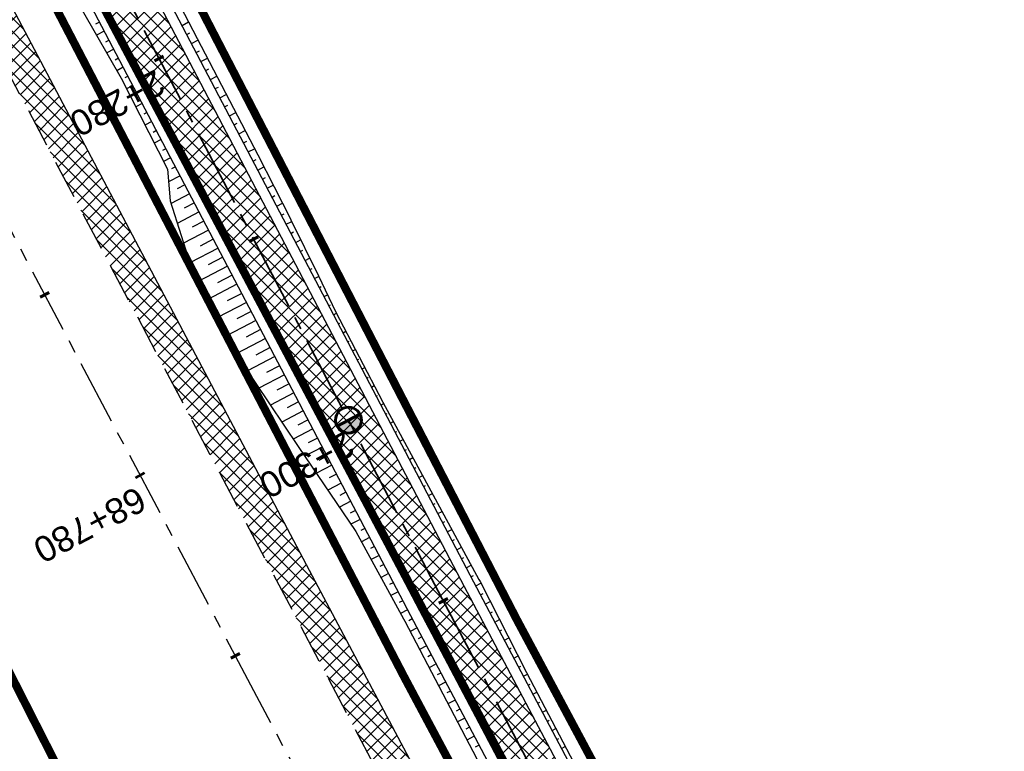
# Model space of a CAD drawing. Header units: metres. Extents: x 7529682 to 7533751, y 5721195 to 5727842.
# Tile 82 of 179: x 7530773 to 7530821, y 5725750 to 5725786. Entities that reach past the tile are written whole.
import ezdxf

# ---------------------------------------------------------------- set-up
doc = ezdxf.new("R2010")
doc.units = ezdxf.units.M
for name, pattern in [('817-dzialki-09-05-04$0$HIDDEN', [0.375, 0.25, -0.125]), ('ACAD_ISO05W100', [33, 24, -3, 0, -3, 0, -3]), ('CENTER', [50.8, 31.75, -6.35, 6.35, -6.35]), ('CENTER2', [28.575, 19.05, -3.175, 3.175, -3.175]), ('HIDDEN', [9.525, 6.35, -3.175])]:
    doc.linetypes.add(name, pattern=pattern)
for name, color, linetype in [('C-DROGI-SYTUACJA', 7, 'Continuous'), ('C-DROGI-SYTUACJA-ETYKIETY', 7, 'Continuous'), ('D-hatch-pobocza', 131, 'Continuous'), ('D-pobocza', 60, 'Continuous'), ('D-rowy', 160, 'Continuous'), ('D-skarpa', 2, 'Continuous'), ('D-skarpa-kreskowanie', 2, 'Continuous')]:
    doc.layers.add(name, color=color, linetype=linetype)
for name, color, linetype, lineweight, true_color in [('D-ewidencja-numery', 7, 'Continuous', 50, 0x40ff00), ('D-hatch-ciag-pieszo-rowerowy', 7, 'Continuous', 13, 0xff9f80), ('D-LR-etap-III', 7, '817-dzialki-09-05-04$0$HIDDEN', 50, 0x00008f)]:
    doc.layers.add(name, color=color, linetype=linetype, lineweight=lineweight, true_color=true_color)
for name, color, linetype, lineweight in [('D-krawędzie', 3, 'Continuous', 30), ('D-obrzeża', 2, 'Continuous', 30), ('D-oś', 10, 'CENTER', 30), ('D-pas-drogowy', 7, 'ACAD_ISO05W100', 50)]:
    doc.layers.add(name, color=color, linetype=linetype, lineweight=lineweight)
doc.layers.add('poprzeczki', color=7, linetype='Continuous', true_color=0x0000c7)
doc.styles.get("Standard").update_dxf_attribs({"font": 'arial.ttf'})
pattern_1 = [(45, (0, 0), (-0.33675960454, 0.33675960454), []), (135, (0, 0), (-0.33675960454, -0.33675960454), [])]

# ---------------------------------------------------------------- blocks, each defined once
blk = doc.blocks.new('AeccTickLine')
at = {"color": 0, "linetype": 'ByBlock', "lineweight": -2}
blk.add_line((0, 1), (0, -1), dxfattribs=at)
blk = doc.blocks.new('kilometraz')
at = {"linetype": 'ByBlock', "lineweight": -2}
blk.add_hatch(color=0, dxfattribs=at).paths.add_polyline_path([(0, -0.28125, 0.41421356), (0.28125, 0, 0.41421356), (0, 0.28125)])
at = {"color": 0, "linetype": 'ByBlock', "lineweight": -2}
blk.add_line((0, 0.28125), (0, -0.28125), dxfattribs=at)
blk.add_circle((0, 0), 0.28125, dxfattribs=at)

msp = doc.modelspace()

# ---------------------------------------------------------------- hatches: boundary and pattern name
at = {"layer": 'D-hatch-ciag-pieszo-rowerowy'}
h = msp.add_hatch(dxfattribs=at)
h.set_pattern_fill('ANSI37', color=256, scale=0.15, style=0)
h.set_pattern_definition(pattern_1)
edge = h.paths.add_edge_path()
edge.add_line((7530776.607, 5725790.321), (7530759.629, 5725822.461))
edge.add_line((7530759.629, 5725822.461), (7530758.52, 5725821.884))
edge.add_line((7530758.52, 5725821.884), (7530775.501, 5725789.739))
edge.add_line((7530775.501, 5725789.739), (7530792.729, 5725756.833))
edge.add_line((7530792.729, 5725756.833), (7530803.873, 5725735.729))
edge.add_arc((7530538.588, 5725595.643), 300, 26.89726, 27.8367, ccw=False)
edge.add_line((7530806.134, 5725731.361), (7530814.971, 5725713.941))
edge.add_line((7530814.971, 5725713.941), (7530815.845, 5725714.98))
edge.add_line((7530815.845, 5725714.98), (7530807.239, 5725731.945))
edge.add_arc((7530539.694, 5725596.227), 300, 26.89728, 27.8367)
edge.add_line((7530804.978, 5725736.313), (7530793.835, 5725757.415))
edge.add_line((7530793.835, 5725757.415), (7530776.607, 5725790.321))
edge = h.paths.add_edge_path()
edge.add_line((7530816.037, 5725715.208), (7530816.72, 5725716.019))
edge.add_line((7530816.72, 5725716.019), (7530808.345, 5725732.528))
edge.add_arc((7530540.799, 5725596.81), 300, 26.89731, 27.8367)
edge.add_line((7530806.084, 5725736.896), (7530794.941, 5725757.997))
edge.add_line((7530794.941, 5725757.997), (7530777.714, 5725790.903))
edge.add_line((7530777.714, 5725790.903), (7530760.738, 5725823.038))
edge.add_line((7530760.738, 5725823.038), (7530759.629, 5725822.461))
edge.add_line((7530759.629, 5725822.461), (7530776.607, 5725790.321))
edge.add_line((7530776.607, 5725790.321), (7530793.835, 5725757.415))
edge.add_line((7530793.835, 5725757.415), (7530804.978, 5725736.313))
edge.add_arc((7530539.694, 5725596.227), 300, 26.89728, 27.8367, ccw=False)
edge.add_line((7530807.239, 5725731.945), (7530815.845, 5725714.98))
edge.add_line((7530815.845, 5725714.98), (7530816.037, 5725715.208))
at = {"layer": 'D-hatch-pobocza'}
h = msp.add_hatch(dxfattribs=at)
h.set_pattern_fill('ANSI37', color=256, scale=0.15, style=0)
h.set_pattern_definition(pattern_1)
h.paths.add_polyline_path([(7530720.98, 5725884.44), (7530708.37, 5725908.34), (7530695.8, 5725932.28), (7530687.36, 5725949.02), (7530675.51, 5725970.87), (7530663.29, 5725994.02), (7530649.63, 5726020.19), (7530635.9, 5726046.17), (7530600.685, 5726114.059), (7530599.743, 5726113.515), (7530641.555, 5726032.008), (7530660.961, 5725995.07), (7530689.128, 5725941.54), (7530707.336, 5725907.032), (7530725.256, 5725873.093), (7530743.97, 5725837.654), (7530770.527, 5725787.119), (7530787.864, 5725754.267), (7530809.813, 5725712.702), (7530812.028, 5725712.541), (7530798.84, 5725737.15), (7530787.35, 5725758.8), (7530776.05, 5725780.2), (7530760.43, 5725809.79), (7530749.22, 5725830.63), (7530733.52, 5725861.06)])

# ---------------------------------------------------------------- linework, layer by layer
at = {"layer": 'C-DROGI-SYTUACJA', "color": 10, "linetype": 'CENTER2', "lineweight": 35, "ltscale": 0.2}
msp.add_lwpolyline([(7530731.225, 5725876.244), (7530749.941, 5725840.801), (7530776.607, 5725790.321), (7530793.835, 5725757.415), (7530804.978, 5725736.313, -0.004099), (7530807.239, 5725731.945), (7530820.113, 5725706.566), (7530830.27, 5725687.299), (7530846.387, 5725656.605), (7530866.204, 5725619.068), (7530877.76, 5725597.076, 0.133536), (7530884.909, 5725589.392), (7530887.484, 5725587.792, -0.133608), (7530894.636, 5725580.102), (7530904.4, 5725561.506, -0.112773)], format="xyb", dxfattribs=at)
at = {"layer": 'D-ewidencja-numery', "color": 12, "ltscale": 15, "true_color": 0xc70000}
msp.add_lwpolyline([(7530735.223, 5725875.667), (7530752.504, 5725842.155), (7530778.311, 5725793.501), (7530797.5, 5725756.382), (7530812.519, 5725728.289), (7530820.039, 5725713.16), (7530822.422, 5725710.194), (7530833.155, 5725688.801), (7530849.629, 5725656.159), (7530867.983, 5725621.964), (7530872.63, 5725612.888), (7530880.354, 5725597.595), (7530883.839, 5725593.389), (7530891.782, 5725587.763), (7530895.039, 5725584.281), (7530897.034, 5725580.941), (7530900.952, 5725579.946), (7530904.81, 5725571.977)], dxfattribs=at)
at = {"layer": 'D-krawędzie', "linetype": 'HIDDEN', "ltscale": 0.3, "flags": 128}
msp.add_lwpolyline([(7530572.01, 5726166.06), (7530620.381, 5726072.761), (7530641.555, 5726032.008), (7530660.961, 5725995.07), (7530689.128, 5725941.54), (7530707.336, 5725907.032), (7530725.256, 5725873.093), (7530743.97, 5725837.654), (7530770.527, 5725787.119), (7530787.864, 5725754.267), (7530809.898, 5725712.542), (7530824.739, 5725684.389), (7530840.856, 5725653.693), (7530860.675, 5725616.154), (7530865.283, 5725607.394), (7530878.05, 5725583.08), (7530918.172, 5725507.178), (7530950.163, 5725446.305), (7530993.419, 5725364.265), (7531022.766, 5725308.719), (7531053.81, 5725249.872), (7531081.166, 5725197.875), (7531103.902, 5725154.541), (7531128.123, 5725108.448), (7531149.3, 5725068.25), (7531167.38, 5725033.767), (7531197.165, 5724976.988), (7531228.151, 5724918.034), (7531253.153, 5724870.491), (7531286.796, 5724806.654), (7531306.74, 5724768.665), (7531335.094, 5724714.652), (7531357.319, 5724672.439), (7531373.645, 5724641.454), (7531392.162, 5724605.999), (7531418.48, 5724555.853), (7531439.727, 5724515.582), (7531468.399, 5724461.077), (7531491.782, 5724416.528), (7531531.99, 5724339.833), (7531557.227, 5724291.659), (7531569.852, 5724267.577), (7531591.376, 5724226.548), (7531610.004, 5724191.103), (7531616.883, 5724177.999), (7531629.985, 5724153.025), (7531641.007, 5724132.022), (7531664.906, 5724087.617), (7531677.644, 5724064.786), (7531683.112, 5724054.988), (7531686.753, 5724048.18), (7531695.448, 5724031.697), (7531703.749, 5724015.917), (7531709.214, 5724005.514), (7531719.389, 5723986.147), (7531726.295, 5723973), (7531732.741, 5723960.736), (7531735.13, 5723956.19)], dxfattribs=at)
at = {"layer": 'D-LR-etap-III', "ltscale": 10, "flags": 128}
msp.add_lwpolyline([(7531750.474, 5723895.103, 0.4, 0.4, 0), (7531750.505, 5723895.13, 0.4, 0.4, 0), (7531682.71, 5724022.92, 0.4, 0.4, 0), (7531619.177, 5724147.204, 0.4, 0.4, 0), (7531592.309, 5724198.489, 0.4, 0.4, 0), (7531553.264, 5724272.919, 0.4, 0.4, 0), (7531504.02, 5724366.79, 0.4, 0.4, 0), (7531482.09, 5724407.62, 0.4, 0.4, 0), (7531412.35, 5724541.183, 0.4, 0.4, 0), (7531388.464, 5724586.93, 0.4, 0.4, 0), (7531345.12, 5724669.94, 0.4, 0.4, 0), (7531127.66, 5725081.67, 0.4, 0.4, 0), (7531059.253, 5725211.041, 0.4, 0.4, 0), (7531008.007, 5725307.954, 0.4, 0.4, 0), (7530964.182, 5725390.836, 0.4, 0.4, 0), (7530914.557, 5725484.684, 0.4, 0.4, 0), (7530865.243, 5725577.494, 0.4, 0.4, 0), (7530840.085, 5725624.059, 0.4, 0.4, 0), (7530802.56, 5725694.925, 0.4, 0.4, 0), (7530755.54, 5725787.51, 0.4, 0.4, 0), (7530708.718, 5725876.303, 0.4, 0.4, 0), (7530695.12, 5725902.09, 0.4, 0.4, 0), (7530642.914, 5726001.078, 0.4, 0.4, 0), (7530634.935, 5726016.147, 0.4, 0.4, 0), (7530610.82, 5726061.93, 0.4, 0.4, 0), (7530610.82, 5726061.93, 0.4, 0.4, 0), (7530607.21, 5726063.51, 0.4, 0.4, 0), (7530597.42, 5726080.68, 0.4, 0.4, 0), (7530591.16, 5726088.44, 0.4, 0.4, 0), (7530581.28, 5726107.21, 0.4, 0.4, 0), (7530571.29, 5726130.56, 0.4, 0.4, 0), (7530549.555, 5726171.527, 0.4, 0.4, 0), (7530531.014, 5726206.474, 0.4, 0.4, 0), (7530516.461, 5726236.017, 0.4, 0.4, 0), (7530500.799, 5726266.141, 0.4, 0.4, 0), (7530491.35, 5726283.94, 0.4, 0.4, 0), (7530482.4, 5726303.41, 0.4, 0.4, 0), (7530482.4, 5726303.41, 0.4, 0.4, 0), (7530450.41, 5726357.28, 0.4, 0.4, 0), (7530397.759, 5726458.5, 0.4, 0.4, 0), (7530334.708, 5726583.665, 0.4, 0.4, 0), (7530303.939, 5726645.168, 0.4, 0.4, 0), (7530300.51, 5726651.778, 0.4, 0.4, 0), (7530289.214, 5726671.967, 0.4, 0.4, 0), (7530281.54, 5726685.57, 0.4, 0.4, 0), (7530261.371, 5726724.163, 0.4, 0.4, 0), (7530254.03, 5726738.21, 0.4, 0.4, 0), (7530197.22, 5726845.06, 0.4, 0.4, 0), (7530194.71, 5726849.15, 0.4, 0.4, 0), (7530195.92, 5726850.75, 0.4, 0.4, 0), (7530170.547, 5726892.961, 0.4, 0.4, 0), (7530143.175, 5726945.066, 0.4, 0.4, 0), (7530105.06, 5727018.32, 0.4, 0.4, 0), (7530100.06, 5727027.16, 0.4, 0.4, 0), (7530062.319, 5727099.625, 0.4, 0.4, 0), (7530015.379, 5727189.42, 0.4, 0.4, 0), (7529983.208, 5727250.207, 0.4, 0.4, 0), (7529953.284, 5727306.747, 0.4, 0.4, 0), (7529900.671, 5727406.159, 0.4, 0.4, 0), (7529890.63, 5727425.131, 0.4, 0.4, 0), (7529875.155, 5727454.426, 0.4, 0.4, 0), (7529857.56, 5727487.787, 0.4, 0.4, 0), (7529835.194, 5727530.193, 0.4, 0.4, 0), (7529811.741, 5727574.662, 0.4, 0.4, 0), (7529792.102, 5727611.923, 0.4, 0.4, 0), (7529768.066, 5727657.47, 0.4, 0.4, 0), (7529755.211, 5727682.131, 0.4, 0.4, 0), (7529753.31, 5727681.13, 0.4, 0.4, 0), (7529739.21, 5727707.77, 0.4, 0.4, 0), (7529735.395, 5727711.252, 0.4, 0.4, 0), (7529725.42, 5727730.2, 0.4, 0.4, 0), (7529723.55, 5727729.88, 0.4, 0.4, 0), (7529695.567, 5727782.932, 0.4, 0.4, 0), (7529717.68, 5727794.024, 0.4, 0.4, 0), (7529736.275, 5727758.647, 0.4, 0.4, 0), (7529736.275, 5727758.647, 0.4, 0.4, 0), (7529744.511, 5727750.406, 0.4, 0.4, 0), (7529744.511, 5727750.406, 0.4, 0.4, 0), (7529750.283, 5727738.55, 0.4, 0.4, 0), (7529777.109, 5727687.569, 0.4, 0.4, 0), (7529796.515, 5727651.33, 0.4, 0.4, 0), (7529814.938, 5727616.793, 0.4, 0.4, 0), (7529839.007, 5727572.304, 0.4, 0.4, 0), (7529860.618, 5727532.509, 0.4, 0.4, 0), (7529882.349, 5727491.504, 0.4, 0.4, 0), (7529904.865, 5727449.096, 0.4, 0.4, 0), (7529920.747, 5727418.885, 0.4, 0.4, 0), (7529946.677, 5727368.547, 0.4, 0.4, 0), (7529972.025, 5727320.573, 0.4, 0.4, 0), (7529987.74, 5727290.153, 0.4, 0.4, 0), (7529996.497, 5727273.662, 0.4, 0.4, 0), (7530017.541, 5727234.203, 0.4, 0.4, 0), (7530033.054, 5727204.864, 0.4, 0.4, 0), (7530051.623, 5727170.223, 0.4, 0.4, 0), (7530069.277, 5727137.016, 0.4, 0.4, 0), (7530089.385, 5727097.534, 0.4, 0.4, 0), (7530109.713, 5727060.747, 0.4, 0.4, 0), (7530136.77, 5727011.64, 0.4, 0.4, 0), (7530162.447, 5726962.744, 0.4, 0.4, 0), (7530187.674, 5726916.992, 0.4, 0.4, 0), (7530207.821, 5726879.335, 0.4, 0.4, 0), (7530230.626, 5726834.519, 0.4, 0.4, 0), (7530262.288, 5726776.618, 0.4, 0.4, 0), (7530277.51, 5726760.213, 0.4, 0.4, 0), (7530286.037, 5726744.107, 0.4, 0.4, 0), (7530288.097, 5726735.884, 0.4, 0.4, 0), (7530290.394, 5726725.047, 0.4, 0.4, 0), (7530296.177, 5726713.583, 0.4, 0.4, 0), (7530302.726, 5726701.182, 0.4, 0.4, 0), (7530325.685, 5726657.466, 0.4, 0.4, 0), (7530343.244, 5726623.649, 0.4, 0.4, 0), (7530360.23, 5726591.747, 0.4, 0.4, 0), (7530383.209, 5726548.059, 0.4, 0.4, 0), (7530406.018, 5726503.606, 0.4, 0.4, 0), (7530427.465, 5726462.62, 0.4, 0.4, 0), (7530447.928, 5726424.388, 0.4, 0.4, 0), (7530471.127, 5726379.921, 0.4, 0.4, 0), (7530490.501, 5726343.033, 0.4, 0.4, 0), (7530509.499, 5726306.733, 0.4, 0.4, 0), (7530529.89, 5726267.244, 0.4, 0.4, 0), (7530543.852, 5726238.99, 0.4, 0.4, 0), (7530554.809, 5726218.944, 0.4, 0.4, 0), (7530559.027, 5726212.223, 0.4, 0.4, 0), (7530563.061, 5726206.41, 0.4, 0.4, 0), (7530566.934, 5726200.464, 0.4, 0.4, 0), (7530569.771, 5726194.902, 0.4, 0.4, 0), (7530571.473, 5726191.282, 0.4, 0.4, 0), (7530572.839, 5726188.025, 0.4, 0.4, 0), (7530575.295, 5726182.035, 0.4, 0.4, 0), (7530579.737, 5726173.306, 0.4, 0.4, 0), (7530583.3, 5726167.41, 0.4, 0.4, 0), (7530593.4, 5726163.33, 0.4, 0.4, 0), (7530598.618, 5726155.264, 0.4, 0.4, 0), (7530608.258, 5726140.497, 0.4, 0.4, 0), (7530603.27, 5726136.83, 0.4, 0.4, 0), (7530606.53, 5726131.84, 0.4, 0.4, 0), (7530604.239, 5726124.217, 0.4, 0.4, 0), (7530605.847, 5726121.63, 0.4, 0.4, 0), (7530608.972, 5726116.164, 0.4, 0.4, 0), (7530618.114, 5726097.791, 0.4, 0.4, 0), (7530651.213, 5726034.96, 0.4, 0.4, 0), (7530670.244, 5725998.611, 0.4, 0.4, 0), (7530698.075, 5725945.953, 0.4, 0.4, 0), (7530716.506, 5725911.305, 0.4, 0.4, 0), (7530735.223, 5725875.667, 0.4, 0.4, 0), (7530752.504, 5725842.155, 0.4, 0.4, 0), (7530778.311, 5725793.501, 0.4, 0.4, 0), (7530797.5, 5725756.382, 0.4, 0.4, 0), (7530812.519, 5725728.289, 0.4, 0.4, 0), (7530820.039, 5725713.16, 0.4, 0.4, 0), (7530822.422, 5725710.194, 0.4, 0.4, 0), (7530833.155, 5725688.801, 0.4, 0.4, 0), (7530849.629, 5725656.159, 0.4, 0.4, 0), (7530867.983, 5725621.964, 0.4, 0.4, 0), (7530872.63, 5725612.888, 0.4, 0.4, 0), (7530880.354, 5725597.595, 0.4, 0.4, 0), (7530883.839, 5725593.389, 0.4, 0.4, 0), (7530891.782, 5725587.763, 0.4, 0.4, 0), (7530895.039, 5725584.281, 0.4, 0.4, 0), (7530897.034, 5725580.941, 0.4, 0.4, 0), (7530900.952, 5725579.946, 0.4, 0.4, 0), (7530904.81, 5725571.977, 0.4, 0.4, 0), (7530903.682, 5725568.566, 0.4, 0.4, 0), (7530908.901, 5725558.845, 0.4, 0.4, 0), (7530910.252, 5725545.672, 0.4, 0.4, 0), (7530912.873, 5725538.646, 0.4, 0.4, 0), (7530945.278, 5725478.464, 0.4, 0.4, 0), (7530959.692, 5725450.246, 0.4, 0.4, 0), (7531002.827, 5725368.192, 0.4, 0.4, 0), (7531044.704, 5725290.314, 0.4, 0.4, 0), (7531064.099, 5725253.213, 0.4, 0.4, 0), (7531083.01, 5725216.678, 0.4, 0.4, 0), (7531113.013, 5725158.466, 0.4, 0.4, 0), (7531137.364, 5725113.071, 0.4, 0.4, 0), (7531150.831, 5725086.712, 0.4, 0.4, 0), (7531159.746, 5725076.641, 0.4, 0.4, 0), (7531166.31, 5725074.58, 0.4, 0.4, 0), (7531172.29, 5725062.58, 0.4, 0.4, 0), (7531170.59, 5725055.606, 0.4, 0.4, 0), (7531173.733, 5725044.081, 0.4, 0.4, 0), (7531215.342, 5724964.86, 0.4, 0.4, 0), (7531238.054, 5724921.685, 0.4, 0.4, 0), (7531262.39, 5724875.283, 0.4, 0.4, 0), (7531295.587, 5724811.266, 0.4, 0.4, 0), (7531348.488, 5724712.363, 0.4, 0.4, 0), (7531363.741, 5724682.684, 0.4, 0.4, 0), (7531366.987, 5724675.865, 0.4, 0.4, 0), (7531382.541, 5724646.111, 0.4, 0.4, 0), (7531401.299, 5724610.875, 0.4, 0.4, 0), (7531428.965, 5724558.862, 0.4, 0.4, 0), (7531449.111, 5724520.398, 0.4, 0.4, 0), (7531477.293, 5724465.831, 0.4, 0.4, 0), (7531500.996, 5724421.113, 0.4, 0.4, 0), (7531512.122, 5724400.549, 0.4, 0.4, 0), (7531513.782, 5724396.757, 0.4, 0.4, 0), (7531526.32, 5724379.39, 0.4, 0.4, 0), (7531566.784, 5724302.736, 0.4, 0.4, 0), (7531612.277, 5724225.61, 0.4, 0.4, 0), (7531620.493, 5724210.548, 0.4, 0.4, 0), (7531631.578, 5724196.258, 0.4, 0.4, 0), (7531653.484, 5724152.434, 0.4, 0.4, 0), (7531661.151, 5724128.494, 0.4, 0.4, 0), (7531673.881, 5724101.186, 0.4, 0.4, 0), (7531684.691, 5724081.184, 0.4, 0.4, 0), (7531699.212, 5724051.17, 0.4, 0.4, 0), (7531704.034, 5724040.584, 0.4, 0.4, 0), (7531704.034, 5724040.584, 0.4, 0.4, 0), (7531703.913, 5724037.17, 0.4, 0.4, 0), (7531736.42, 5723969.232, 0.4, 0.4, 0), (7531738.285, 5723967.699, 0.4, 0.4, 0), (7531742.181, 5723962.346, 0.4, 0.4, 0), (7531744.286, 5723958.616, 0.4, 0.4, 0), (7531755.393, 5723944.193, 0.4, 0.4, 0), (7531758.69, 5723936.76, 0.4, 0.4, 0), (7531780.08, 5723929.25, 0.4, 0.4, 0), (7531792.612, 5723906.338, 0.4, 0.4, 0), (7531792.612, 5723906.338, 0.4, 0.4, 0), (7531756.962, 5723883.055, 0.4, 0.4, 0), (7531750.46, 5723895.13, 0.4, 0.4, 0), (7531750.46, 5723895.13, 0, 0, 0)], format="xyseb", dxfattribs=at)
at = {"layer": 'D-obrzeża'}
for points in [[(7530816.72, 5725716.019), (7530808.345, 5725732.528, 0.004099), (7530806.084, 5725736.896), (7530794.941, 5725757.997), (7530777.714, 5725790.903), (7530751.046, 5725841.385), (7530732.331, 5725876.827), (7530714.412, 5725910.765), (7530696.206, 5725945.269), (7530668.046, 5725998.784), (7530664.91, 5726005.014, 0.00515), (7530662.075, 5726010.504), (7530653.608, 5726026.493, -0.00515), (7530650.772, 5726031.983), (7530642.155, 5726049.099), (7530627.426, 5726076.939), (7530607.073, 5726115.582, 0.017191), (7530603.662, 5726121.551), (7530600.461, 5726126.731, -0.223174), (7530600.17, 5726129.266), (7530602.624, 5726136.556), (7530601.532, 5726138.658)], [(7530597.423, 5726127.912, 0.123992), (7530598.087, 5726125.817), (7530601.49, 5726120.31, -0.017191), (7530604.901, 5726114.341), (7530625.206, 5726075.789), (7530639.927, 5726047.965), (7530648.54, 5726030.859, 0.00515), (7530651.375, 5726025.369), (7530659.842, 5726009.38, -0.00515), (7530662.677, 5726003.89), (7530665.83, 5725997.628), (7530693.994, 5725944.104), (7530712.201, 5725909.598), (7530730.12, 5725875.66), (7530748.836, 5725840.217), (7530775.501, 5725789.739), (7530792.729, 5725756.833), (7530803.873, 5725735.729, -0.004099), (7530806.134, 5725731.361), (7530819.007, 5725705.983)]]:
    msp.add_lwpolyline(points, format="xyb", dxfattribs=at)
at = {"layer": 'D-oś', "ltscale": 0.1}
msp.add_lwpolyline([(7530915.075, 5725505.546), (7530874.954, 5725581.449), (7530862.185, 5725605.765), (7530857.579, 5725614.523), (7530837.759, 5725652.063), (7530821.642, 5725682.76), (7530806.803, 5725710.907), (7530784.769, 5725752.633), (7530767.43, 5725785.489), (7530740.873, 5725836.023), (7530722.161, 5725871.458), (7530704.24, 5725905.399), (7530686.032, 5725939.909), (7530657.862, 5725993.442), (7530638.453, 5726030.387), (7530594.845, 5726110.895), (7530594.845, 5726110.895), (7530594.845, 5726110.895), (7530540.21, 5726214.45)], dxfattribs=at)
at = {"layer": 'D-pas-drogowy', "ltscale": 0.2, "flags": 128}
msp.add_lwpolyline([(7531633.019, 5724182.834, 0.4, 0.4, 0), (7531617.559, 5724211.608, 0.4, 0.4, 0), (7531566.784, 5724302.736, 0.4, 0.4, 0), (7531538.419, 5724356.47, 0.4, 0.4, 0), (7531526.32, 5724379.39, 0.4, 0.4, 0), (7531516.102, 5724393.607, 0.4, 0.4, 0.001485), (7531513.78, 5724396.838, 0.4, 0.4, 0), (7531501.87, 5724413.41, 0.4, 0.4, 0), (7531474.926, 5724464.508, 0.4, 0.4, 0), (7531446.2, 5724518.992, 0.4, 0.4, 0), (7531424.962, 5724559.262, 0.4, 0.4, 0), (7531398.444, 5724609.566, 0.4, 0.4, 0), (7531379.647, 5724645.216, 0.4, 0.4, 0), (7531365.23, 5724672.56, 0.4, 0.4, 0), (7531341.306, 5724717.915, 0.4, 0.4, 0), (7531312.9, 5724771.789, 0.4, 0.4, 0), (7531292.591, 5724810.307, 0.4, 0.4, 0), (7531259.392, 5724873.271, 0.4, 0.4, 0), (7531233.74, 5724921.923, 0.4, 0.4, 0), (7531203.073, 5724980.092, 0.4, 0.4, 0), (7531173.471, 5725036.225, 0.4, 0.4, 0), (7531168.27, 5725046.09, 0.4, 0.4, 0), (7531172.29, 5725062.58, 0.4, 0.4, 0), (7531166.31, 5725074.58, 0.4, 0.4, 0), (7531150.32, 5725079.6, 0.4, 0.4, 0), (7531141.5, 5725096.43, 0.4, 0.4, 0), (7531109.312, 5725157.814, 0.4, 0.4, 0), (7531086.641, 5725201.048, 0.4, 0.4, 0), (7531059.198, 5725253.384, 0.4, 0.4, 0), (7531028.207, 5725312.489, 0.4, 0.4, 0), (7530999.105, 5725367.99, 0.4, 0.4, 0), (7530956.248, 5725449.725, 0.4, 0.4, 0), (7530924.398, 5725510.464, 0.4, 0.4, 0), (7530897.51, 5725561.74, 0.4, 0.4, 0), (7530894.46, 5725566.14, 0.4, 0.4, 0), (7530892.16, 5725570.49, 0.4, 0.4, 0), (7530869.363, 5725613.307, 0.4, 0.4, 0), (7530861.694, 5725627.705, 0.4, 0.4, 0), (7530852.74, 5725644.52, 0.4, 0.4, 0), (7530831.51, 5725684.2, 0.4, 0.4, 0), (7530811.13, 5725722.52, 0.4, 0.4, 0), (7530792.348, 5725757.941, 0.4, 0.4, 0), (7530768.03, 5725803.8, 0.4, 0.4, 0), (7530748.769, 5725840.179, 0.4, 0.4, 0), (7530727.7, 5725879.97, 0.4, 0.4, 0), (7530712.098, 5725909.545, 0.4, 0.4, 0), (7530693.644, 5725944.645, 0.4, 0.4, 0), (7530665.702, 5725997.539, 0.4, 0.4, 0), (7530641.76, 5726042.88, 0.4, 0.4, 0), (7530616.5, 5726091.48, 0.4, 0.4, 0), (7530604.628, 5726114.32, 0.4, 0.4, -0.007763), (7530602.5, 5726118.43, 0.4, 0.4, 0), (7530603.992, 5726123.395, 0.4, 0.4, 0), (7530606.53, 5726131.84, 0.4, 0.4, 0), (7530603.27, 5726136.83, 0.4, 0.4, 0), (7530593.776, 5726151.369, 0.4, 0.4, 0), (7530590.203, 5726156.84, 0.4, 0.4, 0), (7530583.3, 5726167.41, 0.4, 0.4, 0), (7530580.578, 5726170.428, 0.4, 0.4, 0), (7530575.85, 5726175.67, 0.4, 0.4, 0), (7530569.01, 5726186.66, 0.4, 0.4, 0), (7530562.555, 5726199.189, 0.4, 0.4, 0), (7530555.67, 5726211.39, 0.4, 0.4, 0), (7530548.29, 5726224.23, 0.4, 0.4, 0), (7530540.58, 5726237.71, 0.4, 0.4, 0), (7530532.68, 5726252.65, 0.4, 0.4, 0), (7530524.06, 5726269.35, 0.4, 0.4, 0), (7530502.82, 5726309.91, 0.4, 0.4, 0), (7530488.83, 5726336.63, 0.4, 0.4, 0), (7530466.03, 5726380.16, 0.4, 0.4, 0), (7530438.47, 5726432.77, 0.4, 0.4, 0), (7530424.53, 5726459.09, 0.4, 0.4, 0), (7530401.63, 5726502.97, 0.4, 0.4, 0), (7530383.38, 5726538.06, 0.4, 0.4, 0), (7530353.97, 5726593.52, 0.4, 0.4, 0), (7530338.47, 5726622.74, 0.4, 0.4, 0), (7530322.01, 5726653.88, 0.4, 0.4, 0), (7530297.54, 5726700.33, 0.4, 0.4, 0), (7530287.38, 5726719.6, 0.4, 0.4, 0), (7530285.95, 5726722.316, 0.4, 0.4, 0), (7530280.26, 5726733.12, 0.4, 0.4, 0), (7530266.73, 5726758.74, 0.4, 0.4, 0), (7530260.42, 5726770.47, 0.4, 0.4, 0), (7530253.25, 5726783.82, 0.4, 0.4, 0), (7530244.95, 5726799.33, 0.4, 0.4, 0), (7530239.39, 5726808.49, 0.4, 0.4, 0), (7530238.29, 5726807.9, 0.4, 0.4, 0), (7530218.11, 5726850.67, 0.4, 0.4, 0), (7530175.907, 5726928.168, 0.4, 0.4, 0), (7530096.68, 5727076.15, 0.4, 0.4, 0), (7530094.68, 5727079.89, 0.4, 0.4, 0), (7530064.597, 5727135.523, 0.4, 0.4, 0), (7530046.731, 5727168.892, 0.4, 0.4, 0), (7530025.803, 5727208.461, 0.4, 0.4, 0), (7530012.847, 5727232.979, 0.4, 0.4, 0), (7529994.15, 5727268.45, 0.4, 0.4, 0), (7529981.671, 5727291.93, 0.4, 0.4, 0), (7529949.89, 5727351.73, 0.4, 0.4, 0), (7529924.75, 5727399.03, 0.4, 0.4, 0), (7529915.516, 5727417.1, 0.4, 0.4, 0), (7529885.83, 5727475.19, 0.4, 0.4, 0), (7529862.56, 5727519.97, 0.4, 0.4, 0), (7529852.985, 5727538.191, 0.4, 0.4, 0), (7529836.513, 5727569.511, 0.4, 0.4, 0), (7529815.369, 5727609.141, 0.4, 0.4, 0), (7529792.795, 5727651.247, 0.4, 0.4, 0), (7529774.199, 5727685.858, 0.4, 0.4, 0), (7529746.966, 5727736.059, 0.4, 0.4, 0), (7529733.92, 5727757.62, 0.4, 0.4, 0), (7529708.607, 5727806.389, 0.4, 0.4, 0), (7529688.492, 5727796.345, 0.4, 0.4, 0), (7529723.55, 5727729.88, 0.4, 0.4, 0), (7529725.42, 5727730.2, 0.4, 0.4, 0), (7529735.38, 5727711.28, 0.4, 0.4, 0), (7529739.21, 5727707.77, 0.4, 0.4, 0), (7529753.31, 5727681.13, 0.4, 0.4, 0), (7529755.178, 5727682.114, 0.4, 0.4, 0), (7529792.102, 5727611.923, 0.4, 0.4, 0), (7529811.741, 5727574.662, 0.4, 0.4, 0), (7529835.194, 5727530.193, 0.4, 0.4, 0), (7529857.56, 5727487.787, 0.4, 0.4, 0), (7529875.155, 5727454.426, 0.4, 0.4, 0), (7529890.63, 5727425.131, 0.4, 0.4, 0), (7529900.671, 5727406.159, 0.4, 0.4, 0), (7529953.284, 5727306.747, 0.4, 0.4, 0), (7529983.208, 5727250.207, 0.4, 0.4, 0), (7530015.379, 5727189.42, 0.4, 0.4, 0), (7530062.319, 5727099.625, 0.4, 0.4, 0), (7530100.06, 5727027.16, 0.4, 0.4, 0), (7530105.06, 5727018.32, 0.4, 0.4, 0), (7530143.175, 5726945.066, 0.4, 0.4, 0), (7530170.547, 5726892.961, 0.4, 0.4, 0), (7530195.92, 5726850.75, 0.4, 0.4, 0), (7530194.71, 5726849.15, 0.4, 0.4, 0), (7530197.22, 5726845.06, 0.4, 0.4, 0), (7530254.03, 5726738.21, 0.4, 0.4, 0), (7530261.371, 5726724.163, 0.4, 0.4, 0), (7530281.54, 5726685.57, 0.4, 0.4, 0), (7530289.214, 5726671.967, 0.4, 0.4, 0), (7530300.51, 5726651.778, 0.4, 0.4, 0), (7530303.939, 5726645.168, 0.4, 0.4, 0), (7530334.708, 5726583.665, 0.4, 0.4, 0), (7530397.759, 5726458.5, 0.4, 0.4, 0), (7530450.41, 5726357.28, 0.4, 0.4, 0), (7530482.4, 5726303.41, 0.4, 0.4, 0), (7530483.688, 5726301.003, 0.4, 0.4, 0), (7530491.35, 5726283.94, 0.4, 0.4, 0), (7530512.67, 5726243.78, 0.4, 0.4, 0), (7530529.43, 5726209.46, 0.4, 0.4, 0), (7530571.29, 5726130.56, 0.4, 0.4, 0), (7530581.28, 5726107.21, 0.4, 0.4, 0), (7530591.16, 5726088.44, 0.4, 0.4, 0), (7530597.42, 5726080.68, 0.4, 0.4, 0), (7530607.21, 5726063.51, 0.4, 0.4, 0), (7530610.82, 5726061.93, 0.4, 0.4, 0), (7530634.935, 5726016.147, 0.4, 0.4, 0), (7530642.914, 5726001.078, 0.4, 0.4, 0), (7530695.12, 5725902.09, 0.4, 0.4, 0), (7530708.718, 5725876.303, 0.4, 0.4, 0), (7530755.54, 5725787.51, 0.4, 0.4, 0), (7530802.56, 5725694.925, 0.4, 0.4, 0), (7530840.085, 5725624.059, 0.4, 0.4, 0), (7530865.243, 5725577.494, 0.4, 0.4, 0), (7530914.557, 5725484.684, 0.4, 0.4, 0), (7530964.182, 5725390.836, 0.4, 0.4, 0), (7531008.007, 5725307.954, 0.4, 0.4, 0), (7531059.253, 5725211.041, 0.4, 0.4, 0), (7531127.66, 5725081.67, 0.4, 0.4, 0), (7531345.12, 5724669.94, 0.4, 0.4, 0), (7531388.464, 5724586.93, 0.4, 0.4, 0), (7531412.35, 5724541.183, 0.4, 0.4, 0), (7531482.09, 5724407.62, 0.4, 0.4, 0), (7531504.02, 5724366.79, 0.4, 0.4, 0), (7531519.374, 5724337.52, 0.4, 0.4, 0), (7531563.749, 5724252.932, 0.4, 0.4, 0), (7531602.175, 5724179.681, 0.4, 0.4, 0), (7531619.177, 5724147.204, 0.4, 0.4, 0), (7531625.038, 5724135.635, 0.4, 0.4, 0), (7531656.796, 5724073.316, 0.4, 0.4, 0), (7531675.12, 5724037.36, 0.4, 0.4, 0), (7531682.71, 5724022.92, 0.4, 0.4, 0), (7531705.565, 5723979.811, 0.4, 0.4, 0), (7531736.606, 5723921.262, 0.4, 0.4, 0), (7531750.46, 5723895.13, 0.4, 0.4, 0), (7531740.77, 5723886.56, 0.4, 0.4, 0), (7531732.86, 5723885, 0.4, 0.4, 0), (7531722.18, 5723887.77, 0.4, 0.4, 0), (7531729.87, 5723862.17, 0.4, 0.4, 0), (7531742.92, 5723861.93, 0.4, 0.4, 0), (7531763.71, 5723859.52, 0.4, 0.4, 0), (7531768.42, 5723854.12, 0.4, 0.4, 0), (7531787.42, 5723817.97, 0.4, 0.4, 0), (7531795.57, 5723809.82, 0.4, 0.4, 0), (7531816.347, 5723819.85, 0.4, 0.4, 0), (7531816.347, 5723819.85, 0.4, 0.4, 0), (7531805.06, 5723843.23, 0.4, 0.4, 0), (7531803.61, 5723886.23, 0.4, 0.4, 0), (7531803.61, 5723886.23, 0.4, 0.4, 0), (7531780.08, 5723929.25, 0.4, 0.4, 0), (7531758.69, 5723936.76, 0.4, 0.4, 0), (7531749.359, 5723946.412, 0.4, 0.4, 0), (7531742.71, 5723953.29, 0.4, 0.4, 0), (7531735.177, 5723967.878, 0.4, 0.4, 0), (7531722.37, 5723992.68, 0.4, 0.4, 0), (7531705.042, 5724030.886, 0.4, 0.4, 0), (7531699.47, 5724043.17, 0.4, 0.4, 0), (7531692.69, 5724058.11, 0.4, 0.4, 0), (7531679.672, 5724084.017, 0.4, 0.4, 0), (7531674.55, 5724094.21, 0.4, 0.4, 0), (7531666.633, 5724114.003, 0.4, 0.4, 0), (7531649, 5724153.82, 0.4, 0.4, 0), (7531641.49, 5724149.34, 0.4, 0.4, 0), (7531626.04, 5724179.34, 0.4, 0.4, 0), (7531633.03, 5724182.84, 0, 0, 0)], format="xyseb", dxfattribs=at)
at = {"layer": 'D-pobocza'}
for points in [[(7530817.069, 5725716.434), (7530808.787, 5725732.762, 0.004099), (7530806.526, 5725737.13), (7530795.384, 5725758.23), (7530778.156, 5725791.136), (7530751.489, 5725841.618), (7530732.773, 5725877.061), (7530714.854, 5725910.998), (7530696.648, 5725945.502), (7530668.49, 5725999.015), (7530665.357, 5726005.239, 0.00515), (7530662.521, 5726010.729), (7530654.054, 5726026.718, -0.00515), (7530651.219, 5726032.208), (7530642.601, 5726049.326), (7530627.87, 5726077.169), (7530607.515, 5726115.815, 0.017191), (7530604.087, 5726121.814), (7530600.886, 5726126.994, -0.095206), (7530600.551, 5726127.876)], [(7530602.007, 5726118.49, -0.012618), (7530604.459, 5726114.108), (7530624.762, 5726075.559), (7530639.482, 5726047.738), (7530648.093, 5726030.634, 0.00515), (7530650.928, 5726025.144), (7530659.395, 5726009.155, -0.00515), (7530662.231, 5726003.665), (7530665.386, 5725997.397), (7530693.552, 5725943.871), (7530711.758, 5725909.365), (7530729.678, 5725875.427), (7530748.394, 5725839.984), (7530775.058, 5725789.507), (7530792.286, 5725756.601), (7530803.431, 5725735.496, -0.004099), (7530805.692, 5725731.127), (7530814.621, 5725713.526)]]:
    msp.add_lwpolyline(points, format="xyb", dxfattribs=at)
msp.add_lwpolyline([(7530798.84, 5725737.15), (7530787.35, 5725758.8), (7530776.05, 5725780.2), (7530760.43, 5725809.79), (7530749.22, 5725830.63), (7530733.52, 5725861.06), (7530720.98, 5725884.44), (7530708.37, 5725908.34), (7530695.8, 5725932.28), (7530687.36, 5725949.02), (7530675.51, 5725970.87), (7530663.29, 5725994.02), (7530649.63, 5726020.19), (7530635.9, 5726046.17), (7530600.685, 5726114.059), (7530599.743, 5726113.515)], dxfattribs=at)
at = {"layer": 'D-rowy', "linetype": 'HIDDEN', "ltscale": 0.1, "const_width": 0.4, "flags": 128}
msp.add_lwpolyline([(7530812.482, 5725715.105), (7530791.995, 5725753.555), (7530762.299, 5725810.645)], dxfattribs=at)
at = {"layer": 'D-skarpa', "linetype": 'Continuous'}
msp.add_lwpolyline([(7530751.841, 5725841.804, 0.000237), (7530777.323, 5725793.793)], format="xyb", dxfattribs=at)
for points in [[(7530779.54, 5725789.3), (7530781.845, 5725784.863), (7530784.814, 5725779.157), (7530786.411, 5725776.024), (7530786.434, 5725775.978), (7530787.781, 5725773.229), (7530788.621, 5725771.48), (7530790.941, 5725767.05), (7530795.64, 5725758.36), (7530795.695, 5725758.26), (7530797.975, 5725753.809), (7530800.284, 5725749.374), (7530802.698, 5725744.995), (7530805.027, 5725740.57), (7530806.854, 5725737.303), (7530806.981, 5725737.077), (7530807.957, 5725735.314), (7530808.923, 5725733.545), (7530809.239, 5725732.959), (7530809.874, 5725731.779), (7530812.167, 5725727.336), (7530814.396, 5725722.86), (7530816.627, 5725718.386), (7530817.666, 5725715.939)], [(7530775.651, 5725787.264), (7530778.123, 5725782.914), (7530780.394, 5725778.46), (7530780.522, 5725776.91), (7530781.609, 5725773.509), (7530781.633, 5725773.464), (7530783.066, 5725770.761), (7530783.986, 5725769.053), (7530786.791, 5725764.877), (7530789.617, 5725760.713), (7530791.948, 5725756.427), (7530792.007, 5725756.312), (7530801.274, 5725738.588), (7530803.075, 5725735.307), (7530803.198, 5725735.083), (7530804.136, 5725733.333), (7530805.027, 5725731.558), (7530805.315, 5725730.968), (7530812.442, 5725716.263), (7530814.308, 5725713.154)]]:
    msp.add_lwpolyline(points, dxfattribs=at)
at = {"layer": 'D-skarpa-kreskowanie', "linetype": 'Continuous'}
for p, q in [((7530777.069, 5725785.666, 107.906), (7530776.873, 5725785.563, 107.758)), ((7530781.104, 5725785.505, 108.06), (7530781.424, 5725785.672, 107.819)), ((7530777.301, 5725785.223, 107.912), (7530776.923, 5725785.025, 107.627)), ((7530781.336, 5725785.062, 108.065), (7530781.495, 5725785.145, 107.946)), ((7530777.533, 5725784.78, 107.918), (7530777.352, 5725784.685, 107.781)), ((7530781.568, 5725784.619, 108.071), (7530781.885, 5725784.785, 107.833)), ((7530777.765, 5725784.337, 107.924), (7530777.418, 5725784.155, 107.662)), ((7530781.8, 5725784.176, 108.077), (7530781.958, 5725784.258, 107.958)), ((7530777.997, 5725783.894, 107.929), (7530777.831, 5725783.807, 107.804)), ((7530782.032, 5725783.733, 108.083), (7530782.347, 5725783.898, 107.846)), ((7530778.229, 5725783.451, 107.935), (7530777.912, 5725783.285, 107.697)), ((7530782.264, 5725783.29, 108.089), (7530782.421, 5725783.372, 107.971)), ((7530778.461, 5725783.008, 107.941), (7530778.309, 5725782.928, 107.827)), ((7530782.496, 5725782.847, 108.095), (7530782.809, 5725783.011, 107.859)), ((7530778.693, 5725782.565, 107.947), (7530778.383, 5725782.403, 107.714)), ((7530782.728, 5725782.404, 108.101), (7530782.884, 5725782.485, 107.983)), ((7530778.925, 5725782.122, 107.953), (7530778.768, 5725782.04, 107.835)), ((7530782.96, 5725781.961, 108.106), (7530783.27, 5725782.124, 107.873)), ((7530779.157, 5725781.679, 107.959), (7530778.838, 5725781.512, 107.719)), ((7530779.388, 5725781.236, 107.965), (7530779.227, 5725781.151, 107.843)), ((7530783.191, 5725781.518, 108.112), (7530783.346, 5725781.599, 107.996)), ((7530783.423, 5725781.075, 108.118), (7530783.732, 5725781.237, 107.886)), ((7530779.62, 5725780.793, 107.97), (7530779.292, 5725780.621, 107.723)), ((7530779.852, 5725780.35, 107.976), (7530779.686, 5725780.263, 107.851)), ((7530783.655, 5725780.632, 108.124), (7530783.809, 5725780.712, 108.008)), ((7530783.887, 5725780.189, 108.13), (7530784.194, 5725780.349, 107.899)), ((7530780.084, 5725779.907, 107.982), (7530779.746, 5725779.73, 107.728)), ((7530784.119, 5725779.746, 108.136), (7530784.272, 5725779.826, 108.021)), ((7530780.316, 5725779.464, 107.988), (7530780.145, 5725779.374, 107.859)), ((7530784.351, 5725779.303, 108.142), (7530784.655, 5725779.462, 107.913)), ((7530780.548, 5725779.021, 107.994), (7530780.201, 5725778.839, 107.732)), ((7530784.583, 5725778.86, 108.147), (7530784.734, 5725778.939, 108.033)), ((7530780.78, 5725778.578, 108), (7530780.59, 5725778.479, 107.857)), ((7530784.815, 5725778.417, 108.149), (7530785.112, 5725778.573, 107.926)), ((7530781.012, 5725778.135, 108.006), (7530780.445, 5725777.839, 107.579)), ((7530785.047, 5725777.974, 108.152), (7530785.193, 5725778.051, 108.042)), ((7530781.244, 5725777.692, 108.011), (7530780.867, 5725777.495, 107.728)), ((7530785.279, 5725777.531, 108.155), (7530785.566, 5725777.682, 107.939)), ((7530781.476, 5725777.249, 108.016), (7530780.566, 5725776.773, 107.332)), ((7530785.511, 5725777.088, 108.158), (7530785.652, 5725777.162, 108.052)), ((7530781.708, 5725776.806, 108.019), (7530781.214, 5725776.548, 107.648)), ((7530785.742, 5725776.645, 108.161), (7530786.02, 5725776.791, 107.952)), ((7530781.939, 5725776.363, 108.022), (7530780.875, 5725775.806, 107.221)), ((7530785.974, 5725776.202, 108.164), (7530786.111, 5725776.274, 108.061)), ((7530782.403, 5725775.477, 108.028), (7530781.184, 5725774.839, 107.111)), ((7530782.171, 5725775.92, 108.025), (7530781.6, 5725775.621, 107.596)), ((7530786.206, 5725775.759, 108.166), (7530786.473, 5725775.899, 107.965)), ((7530782.635, 5725775.034, 108.031), (7530781.987, 5725774.695, 107.543)), ((7530786.438, 5725775.316, 108.163), (7530786.566, 5725775.383, 108.067)), ((7530786.67, 5725774.873, 108.161), (7530786.913, 5725775.001, 107.978)), ((7530782.867, 5725774.591, 108.034), (7530781.493, 5725773.872, 107)), ((7530786.902, 5725774.43, 108.158), (7530787.017, 5725774.491, 108.071)), ((7530783.099, 5725774.148, 108.036), (7530782.383, 5725773.774, 107.497)), ((7530787.134, 5725773.988, 108.155), (7530787.353, 5725774.102, 107.99)), ((7530783.331, 5725773.706, 108.033), (7530781.901, 5725772.957, 106.958)), ((7530787.366, 5725773.545, 108.153), (7530787.469, 5725773.599, 108.075)), ((7530783.563, 5725773.263, 108.031), (7530782.849, 5725772.889, 107.494)), ((7530787.598, 5725773.102, 108.15), (7530787.793, 5725773.204, 108.003)), ((7530783.795, 5725772.82, 108.028), (7530782.37, 5725772.074, 106.956)), ((7530787.83, 5725772.659, 108.145), (7530787.92, 5725772.706, 108.077)), ((7530784.027, 5725772.377, 108.025), (7530783.315, 5725772.004, 107.49)), ((7530788.062, 5725772.216, 108.139), (7530788.226, 5725772.302, 108.016)), ((7530784.259, 5725771.934, 108.023), (7530782.838, 5725771.19, 106.954)), ((7530788.294, 5725771.773, 108.134), (7530788.368, 5725771.812, 108.078)), ((7530784.49, 5725771.491, 108.02), (7530783.782, 5725771.12, 107.486)), ((7530788.525, 5725771.33, 108.129), (7530788.662, 5725771.401, 108.026)), ((7530784.722, 5725771.048, 108.015), (7530783.31, 5725770.308, 106.952)), ((7530788.757, 5725770.887, 108.124), (7530788.826, 5725770.923, 108.072)), ((7530785.186, 5725770.162, 108.004), (7530783.784, 5725769.428, 106.949)), ((7530784.954, 5725770.605, 108.01), (7530784.25, 5725770.236, 107.48)), ((7530788.989, 5725770.444, 108.119), (7530789.126, 5725770.516, 108.016)), ((7530785.418, 5725769.719, 107.999), (7530784.723, 5725769.355, 107.476)), ((7530789.221, 5725770.001, 108.114), (7530789.29, 5725770.037, 108.062)), ((7530785.65, 5725769.276, 107.994), (7530784.308, 5725768.573, 106.984)), ((7530789.453, 5725769.558, 108.108), (7530789.59, 5725769.63, 108.005)), ((7530785.882, 5725768.833, 107.989), (7530785.235, 5725768.494, 107.502)), ((7530789.685, 5725769.115, 108.103), (7530789.754, 5725769.151, 108.052)), ((7530789.917, 5725768.672, 108.098), (7530790.054, 5725768.744, 107.995)), ((7530786.114, 5725768.39, 107.984), (7530784.869, 5725767.738, 107.047)), ((7530790.149, 5725768.229, 108.093), (7530790.217, 5725768.265, 108.041)), ((7530786.346, 5725767.947, 107.979), (7530785.748, 5725767.634, 107.528)), ((7530790.381, 5725767.786, 108.088), (7530790.518, 5725767.858, 107.984)), ((7530786.578, 5725767.504, 107.973), (7530785.43, 5725766.903, 107.11)), ((7530790.613, 5725767.343, 108.082), (7530790.681, 5725767.379, 108.031)), ((7530786.81, 5725767.061, 107.968), (7530786.26, 5725766.773, 107.555)), ((7530790.845, 5725766.9, 108.077), (7530790.983, 5725766.973, 107.973)), ((7530787.042, 5725766.618, 107.963), (7530785.991, 5725766.068, 107.172)), ((7530791.076, 5725766.457, 108.072), (7530791.149, 5725766.495, 108.018)), ((7530787.273, 5725766.175, 107.958), (7530786.772, 5725765.913, 107.581)), ((7530791.308, 5725766.014, 108.067), (7530791.459, 5725766.093, 107.954)), ((7530787.505, 5725765.732, 107.953), (7530786.552, 5725765.233, 107.235)), ((7530791.54, 5725765.571, 108.062), (7530791.618, 5725765.612, 108.003)), ((7530787.969, 5725764.846, 107.942), (7530787.115, 5725764.399, 107.3)), ((7530787.737, 5725765.289, 107.947), (7530787.285, 5725765.052, 107.607)), ((7530791.772, 5725765.128, 108.057), (7530791.934, 5725765.213, 107.934)), ((7530788.201, 5725764.403, 107.937), (7530787.8, 5725764.193, 107.635)), ((7530792.004, 5725764.685, 108.051), (7530792.088, 5725764.729, 107.988)), ((7530788.433, 5725763.96, 107.932), (7530787.681, 5725763.566, 107.366)), ((7530792.236, 5725764.242, 108.046), (7530792.41, 5725764.334, 107.915)), ((7530788.665, 5725763.517, 107.927), (7530788.314, 5725763.334, 107.663)), ((7530792.468, 5725763.799, 108.041), (7530792.558, 5725763.847, 107.973)), ((7530792.7, 5725763.356, 108.036), (7530792.886, 5725763.454, 107.896)), ((7530788.897, 5725763.074, 107.921), (7530788.246, 5725762.734, 107.432)), ((7530792.932, 5725762.913, 108.031), (7530793.028, 5725762.964, 107.958)), ((7530789.129, 5725762.631, 107.916), (7530788.829, 5725762.474, 107.69)), ((7530793.164, 5725762.47, 108.025), (7530793.362, 5725762.574, 107.876)), ((7530789.361, 5725762.188, 107.911), (7530788.811, 5725761.901, 107.498)), ((7530793.396, 5725762.027, 108.02), (7530793.498, 5725762.081, 107.943)), ((7530789.593, 5725761.746, 107.906), (7530789.343, 5725761.615, 107.718)), ((7530793.627, 5725761.585, 108.015), (7530793.837, 5725761.694, 107.857)), ((7530789.824, 5725761.303, 107.901), (7530789.377, 5725761.068, 107.564)), ((7530793.859, 5725761.142, 108.01), (7530793.967, 5725761.198, 107.929)), ((7530790.056, 5725760.86, 107.896), (7530789.855, 5725760.754, 107.744)), ((7530794.091, 5725760.699, 108.005), (7530794.313, 5725760.815, 107.838)), ((7530790.288, 5725760.417, 107.89), (7530789.892, 5725760.209, 107.592)), ((7530794.323, 5725760.256, 107.999), (7530794.437, 5725760.315, 107.914)), ((7530790.52, 5725759.974, 107.885), (7530790.325, 5725759.872, 107.738)), ((7530794.555, 5725759.813, 107.994), (7530794.789, 5725759.935, 107.818)), ((7530790.752, 5725759.531, 107.88), (7530790.369, 5725759.33, 107.592)), ((7530790.984, 5725759.088, 107.875), (7530790.796, 5725758.989, 107.733)), ((7530794.787, 5725759.37, 107.989), (7530794.907, 5725759.432, 107.899)), ((7530791.216, 5725758.645, 107.87), (7530790.847, 5725758.452, 107.592)), ((7530795.019, 5725758.927, 107.984), (7530795.265, 5725759.055, 107.799)), ((7530791.448, 5725758.202, 107.864), (7530791.267, 5725758.107, 107.728)), ((7530795.251, 5725758.484, 107.979), (7530795.377, 5725758.55, 107.884)), ((7530795.483, 5725758.041, 107.973), (7530795.738, 5725758.176, 107.781)), ((7530791.68, 5725757.759, 107.859), (7530791.325, 5725757.573, 107.592)), ((7530795.717, 5725757.599, 107.968), (7530795.842, 5725757.665, 107.874)), ((7530791.912, 5725757.316, 107.854), (7530791.738, 5725757.225, 107.723)), ((7530795.95, 5725757.157, 107.963), (7530796.194, 5725757.286, 107.779)), ((7530792.144, 5725756.873, 107.849), (7530791.802, 5725756.694, 107.592)), ((7530796.184, 5725756.715, 107.958), (7530796.303, 5725756.778, 107.868)), ((7530792.376, 5725756.43, 107.844), (7530792.207, 5725756.341, 107.717)), ((7530796.417, 5725756.273, 107.953), (7530796.65, 5725756.396, 107.777)), ((7530792.61, 5725755.988, 107.839), (7530792.27, 5725755.809, 107.583)), ((7530796.651, 5725755.83, 107.948), (7530796.765, 5725755.89, 107.862)), ((7530792.843, 5725755.546, 107.833), (7530792.673, 5725755.456, 107.705)), ((7530796.884, 5725755.388, 107.942), (7530797.106, 5725755.505, 107.775)), ((7530793.077, 5725755.104, 107.828), (7530792.734, 5725754.923, 107.57)), ((7530797.118, 5725754.946, 107.937), (7530797.226, 5725755.003, 107.856)), ((7530793.31, 5725754.662, 107.823), (7530793.138, 5725754.571, 107.693)), ((7530797.351, 5725754.504, 107.932), (7530797.562, 5725754.615, 107.773)), ((7530793.543, 5725754.22, 107.818), (7530793.197, 5725754.037, 107.557)), ((7530793.777, 5725753.777, 107.813), (7530793.603, 5725753.685, 107.681)), ((7530797.585, 5725754.062, 107.927), (7530797.687, 5725754.116, 107.849)), ((7530794.01, 5725753.335, 107.807), (7530793.66, 5725753.15, 107.543)), ((7530797.818, 5725753.62, 107.922), (7530798.019, 5725753.726, 107.77)), ((7530794.244, 5725752.893, 107.802), (7530794.068, 5725752.8, 107.67)), ((7530798.052, 5725753.178, 107.916), (7530798.151, 5725753.23, 107.842)), ((7530798.285, 5725752.735, 107.911), (7530798.48, 5725752.839, 107.764)), ((7530794.477, 5725752.451, 107.797), (7530794.124, 5725752.264, 107.53)), ((7530798.519, 5725752.293, 107.906), (7530798.615, 5725752.344, 107.833)), ((7530794.711, 5725752.009, 107.792), (7530794.533, 5725751.915, 107.658)), ((7530798.752, 5725751.851, 107.901), (7530798.942, 5725751.952, 107.758)), ((7530794.944, 5725751.567, 107.787), (7530794.587, 5725751.378, 107.517)), ((7530798.986, 5725751.409, 107.896), (7530799.079, 5725751.459, 107.825)), ((7530795.178, 5725751.125, 107.782), (7530794.998, 5725751.03, 107.646)), ((7530799.219, 5725750.967, 107.891), (7530799.404, 5725751.065, 107.751)), ((7530795.411, 5725750.682, 107.776), (7530795.05, 5725750.492, 107.504)), ((7530799.453, 5725750.525, 107.885), (7530799.544, 5725750.573, 107.817)), ((7530795.645, 5725750.24, 107.771), (7530795.463, 5725750.144, 107.634)), ((7530799.686, 5725750.083, 107.88), (7530799.866, 5725750.178, 107.745))]:
    msp.add_line(p, q, dxfattribs=at)

# ---------------------------------------------------------------- block references
at = {"layer": 'C-DROGI-SYTUACJA-ETYKIETY', "color": 2, "linetype": 'Continuous', "lineweight": 60, "xscale": 0.25, "yscale": 0.25, "zscale": 0.25, "rotation": 297.8222191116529}
for p in [(7530774.386, 5725772.307), (7530779.054, 5725763.463), (7530783.721, 5725754.619)]:
    msp.add_blockref('AeccTickLine', p, dxfattribs=at)
at = {"layer": 'poprzeczki', "color": 2, "linetype": 'Continuous', "lineweight": 60}
for p, xscale, yscale, zscale, rotation in [((7530779.977, 5725783.885), 0.2499999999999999, 0.2499999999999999, 0.2499999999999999, 297.6341199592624), ((7530784.615, 5725775.026), 0.2499999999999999, 0.2499999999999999, 0.2499999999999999, 297.6341199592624), ((7530793.892, 5725757.308), 0.25, 0.25, 0.25, 297.8367012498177)]:
    msp.add_blockref('AeccTickLine', p, dxfattribs=dict(at, xscale=xscale, yscale=yscale, zscale=zscale, rotation=rotation))
at = {"layer": 'poprzeczki', "color": 10, "linetype": 'Continuous', "lineweight": 60, "xscale": 2.249999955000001, "yscale": 2.249999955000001, "zscale": 2.249999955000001, "rotation": 297.6341199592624}
msp.add_blockref('kilometraz', (7530789.253, 5725766.167), dxfattribs=at)

# ---------------------------------------------------------------- texts
at = {"layer": 'C-DROGI-SYTUACJA-ETYKIETY', "color": 2}
for s, rotation, p in [('2+280', 207.6341, (7530779.818, 5725783.379)), ('2+300', 207.6341, (7530789.095, 5725765.66)), ('68+780', 207.8222, (7530778.897, 5725762.956))]:
    msp.add_text(s, height=1.25, rotation=rotation, dxfattribs=at).set_placement(p)

doc.saveas('drawing.dxf')
